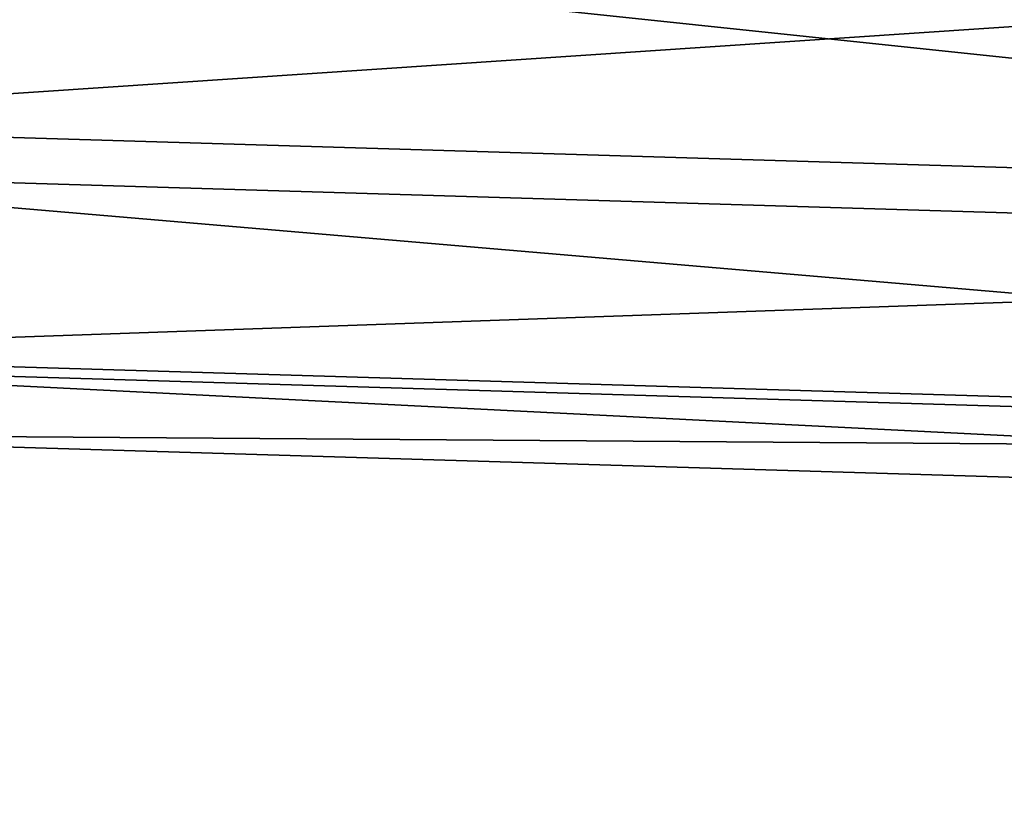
# Model space of a CAD drawing. Header units: inches. Extents: x 0 to 31.9, y -32.8 to 0.
# Tile 17 of 256: x 0.466 to 0.932, y -28.187 to -27.815. Entities that reach past the tile are written whole.
import ezdxf

# ---------------------------------------------------------------- set-up
doc = ezdxf.new("R2010")
doc.units = ezdxf.units.IN
doc.header["$LTSCALE"] = 0.03937
doc.header["$MEASUREMENT"] = 0
doc.layers.add('A-FURN-3-ST-BK', color=151, linetype='Continuous')

msp = doc.modelspace()

# ---------------------------------------------------------------- meshes
at = {"layer": 'A-FURN-3-ST-BK'}
mesh = msp.add_polyface(dxfattribs=at)
corners = [(0.124, -27.9768, 32.5), (0.124, -27.9768, 5.25), (0.24826, -28.01086, 32.5), (0.24826, -28.01086, 5.25), (0.24934, -27.70216, 32.96185), (0.25, -27.51086, 33), (0.19427, -27.69975, 32.95603), (0.125, -27.51086, 32.96651), (0.19348, -27.9668, 32.68886), (0.2484, -27.97279, 32.69134), (0.1938, -27.85986, 32.84901), (0.24877, -27.86439, 32.85354), (0.25, -24.52189, 33), (0.16252, -27.84775, 5.03252), (0.125, -27.76087, 5.03349), (0.25, -27.76087, 5), (0.24913, -27.88587, 5.03349), (0.24306, -27.90376, 5.04498), (0.2485, -27.97737, 5.125), (0.18662, -27.9738, 5.13535), (0.09779, -27.91203, 5.12161), (1.9035, -28.06073, 32.5), (3.55816, -28.14931, 32.69134), (1.90517, -28.0227, 32.69134), (1.91059, -27.91445, 32.85355), (1.91888, -27.75245, 32.96194), (1.92871, -27.56136, 33), (3.60327, -27.68957, 33), (1.9035, -28.06073, 5.25), (3.55465, -28.18721, 32.5), (1.91681, -27.81108, 5), (3.56708, -28.06283, 5.03349), (1.91016, -27.9359, 5.03349), (1.90528, -28.02728, 5.125), (3.55465, -28.18721, 5.25), (1.9193, -24.56807, 33)]
mesh.append_faces([[corners[k] for k in face] for face in [(0, 1, 2), (2, 1, 3), (4, 5, 6), (6, 5, 7), (8, 0, 2), (8, 2, 9), (8, 9, 10), (10, 9, 11), (10, 11, 6), (6, 11, 4), (5, 12, 7), (13, 14, 15), (13, 15, 16), (13, 16, 17), (17, 16, 18), (17, 18, 19), (19, 18, 3), (19, 3, 1), (20, 13, 17, 19), (21, 22, 23), (21, 23, 2), (2, 23, 9), (9, 23, 24), (9, 24, 11), (11, 24, 25), (11, 25, 4), (4, 25, 26), (4, 26, 5), (25, 27, 26), (28, 29, 21), (28, 21, 3), (3, 21, 2), (30, 31, 32), (30, 32, 15), (15, 32, 16), (16, 32, 33), (16, 33, 18), (18, 33, 28), (18, 28, 3), (33, 34, 28), (26, 35, 5)]])

doc.saveas('drawing.dxf')
